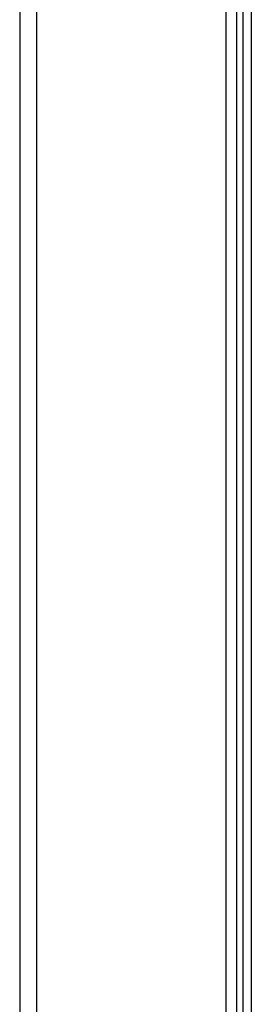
# Model space of a CAD drawing. Header units: inches. Extents: x 5 to 161, y 9 to 87.
# Tile 170 of 195: x 47.44 to 49.61, y 43.79 to 53.02. Entities that reach past the tile are written whole.
import ezdxf

# ---------------------------------------------------------------- set-up
doc = ezdxf.new("R2010")
doc.units = ezdxf.units.IN
doc.header["$MEASUREMENT"] = 0
doc.layers.add('Visible Edges(ANSI)', color=7, linetype='Continuous', lineweight=25)
doc.layers.add('Visible Tangent Edges(ANSI)', color=7, linetype='Continuous', lineweight=25)

msp = doc.modelspace()

# ---------------------------------------------------------------- linework, layer by layer
at = {"layer": 'Visible Edges(ANSI)'}
for p, q in [((47.4367, 62.5151), (47.4367, 21.0341)), ((49.4677, 60.5692), (49.4677, 22.9799)), ((49.5268, 60.528), (49.5268, 23.0211)), ((49.6055, 60.4493), (49.6055, 23.0999))]:
    msp.add_line(p, q, dxfattribs=at)
at = {"layer": 'Visible Tangent Edges(ANSI)'}
for p, q in [((47.5977, 21.0341), (47.5977, 62.5151)), ((49.3687, 22.8978), (49.3687, 60.6514))]:
    msp.add_line(p, q, dxfattribs=at)

doc.saveas('drawing.dxf')
